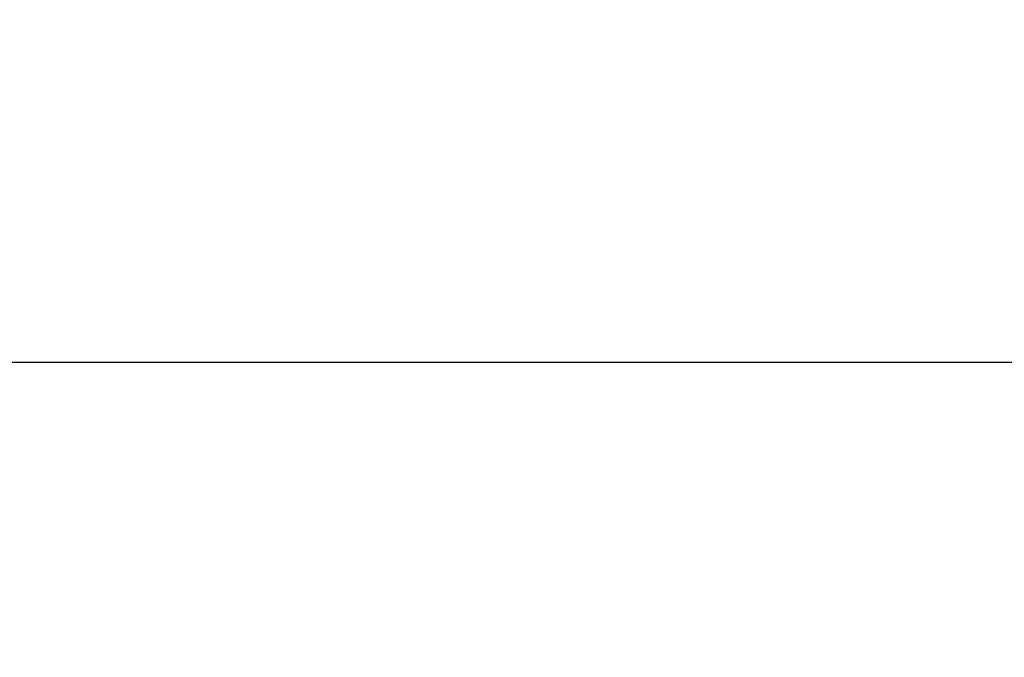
# Model space of a CAD drawing. Header units: millimetres. Extents: x -2527 to -2040, y -958 to -393.
# Tile 17 of 256: x -2516.9944 to -2516.8963, y -948.3873 to -948.3238. Entities that reach past the tile are written whole.
import ezdxf

# ---------------------------------------------------------------- set-up
doc = ezdxf.new("R2010")
doc.units = ezdxf.units.MM
doc.layers.add('Struttura', color=7, linetype='Continuous', true_color=0x121212)

msp = doc.modelspace()

# ---------------------------------------------------------------- linework, layer by layer
at = {"layer": 'Struttura'}
msp.add_line((-2527.115634, -948.357949, 148.694517), (-2507.149608, -948.357949, 148.694517), dxfattribs=at)
for points, knots in [([(-2500.857564, -948.640197, 440.901298), (-2500.579281, -948.551247, 440.903399), (-2500.017551, -948.36177, 440.907601), (-2499.16563, -948.043916, 440.913915), (-2498.310547, -947.693516, 440.920255), (-2497.174445, -947.184374, 440.928758), (-2495.777245, -946.472037, 440.939508), (-2493.656411, -945.181999, 440.9571), (-2491.343725, -943.309468, 440.980065), (-2489.215693, -940.719064, 441.005929), (-2487.840671, -937.857895, 441.026849), (-2487.229704, -934.781982, 441.044729), (-2487.393839, -931.547346, 441.061471), (-2488.229063, -928.427854, 441.075632), (-2489.631365, -925.697375, 441.085768), (-2491.510533, -923.350251, 441.089829), (-2493.776358, -921.380827, 441.085768), (-2496.437812, -919.87936, 441.075632), (-2499.503866, -918.936107, 441.061471), (-2502.707446, -918.663645, 441.044729), (-2505.781477, -919.174552, 441.026849), (-2508.670992, -920.458545, 441.005929), (-2511.321029, -922.50534, 440.980065), (-2513.266799, -924.759973, 440.9571), (-2514.628041, -926.841041, 440.939508), (-2515.388561, -928.216409, 440.928758), (-2515.937511, -929.337004, 440.920255), (-2516.318163, -930.181471, 440.913915), (-2516.666427, -931.023827, 440.907601), (-2516.876126, -931.579905, 440.903399), (-2516.975135, -931.85555, 440.901298)], [-2, -2, -2, -2, -1.75, -1.5, -1.25, -1, -0.5, 0, 1, 2, 3, 4, 5, 6, 7, 8, 9, 10, 11, 12, 13, 14, 15, 16, 16.5, 17, 17.25, 17.5, 17.75, 18, 18, 18, 18]), ([(-2516.965245, -945.23399, 541.261508), (-2516.963765, -945.234337, 540.619151), (-2516.960594, -945.235005, 539.315033), (-2516.955543, -945.236127, 537.321036), (-2516.950536, -945.237573, 535.309615), (-2516.94437, -945.240204, 532.631675), (-2516.938463, -945.24532, 529.34265), (-2516.936462, -945.259576, 524.422318), (-2516.954692, -945.292851, 519.321213), (-2516.980556, -945.326692, 515.487674), (-2516.9936, -945.343102, 513.414761), (-2517.019687, -945.375922, 509.268937), (-2517.072755, -945.437478, 499.728145), (-2517.283599, -945.771164, 455.928251), (-2517.786673, -946.313786, 366.32858), (-2518.26147, -946.773562, 329.185293), (-2518.498868, -947.003451, 310.61365), (-2519.085295, -947.557459, 277.298639), (-2520.063653, -948.500264, 248.152418), (-2520.692982, -949.118947, 233.749566), (-2521.95164, -950.356314, 204.943861), (-2523.770899, -952.182806, 176.819189), (-2525.590158, -954.009298, 148.694517)], [-2, -2, -2, -2, -1.75, -1.5, -1.25, -1, -0.5, 0, 1, 2, 2, 2, 3, 4, 5, 5, 5, 6, 7, 7, 7, 8, 8, 8, 8])]:
    msp.add_open_spline(points, degree=3, knots=knots, dxfattribs=at)

doc.saveas('drawing.dxf')
